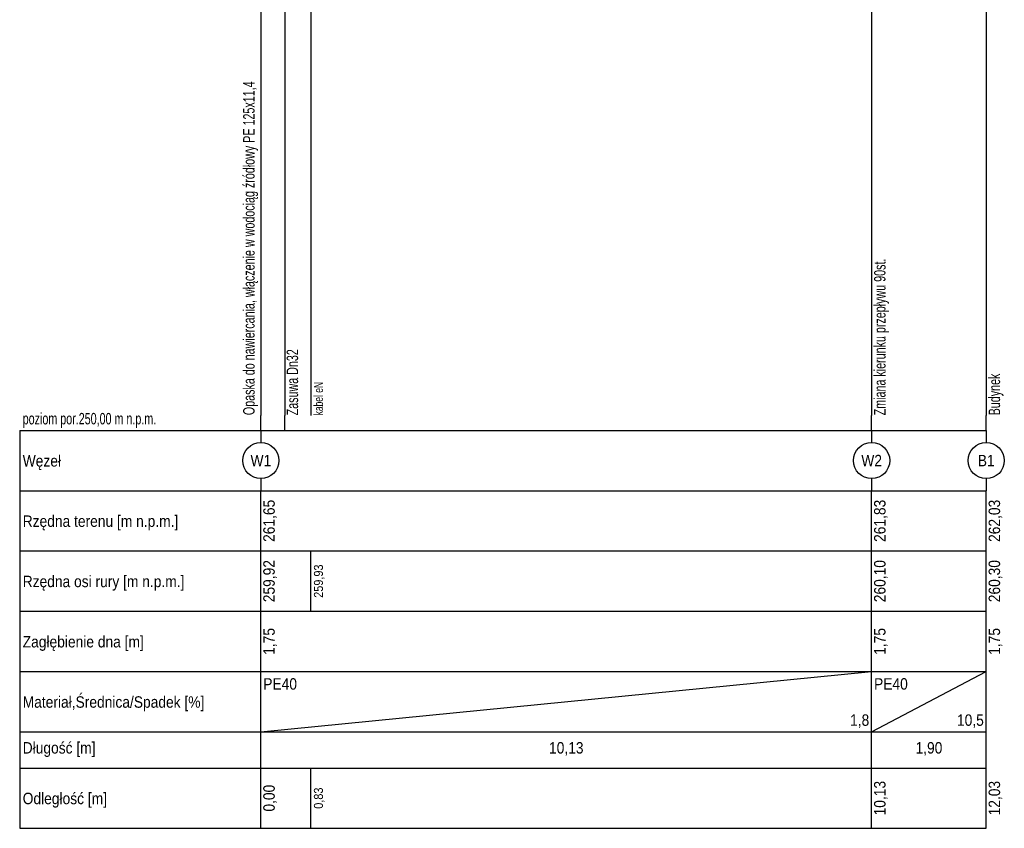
# Model space of a CAD drawing. Extents: x -34599 to 125690, y -105249 to 21518.
# Tile 2 of 64: x -1911 to 14419, y -41759 to -28346. Entities that reach past the tile are written whole.
import ezdxf
from ezdxf.enums import TextEntityAlignment as Align

# ---------------------------------------------------------------- set-up
doc = ezdxf.new("R2010")
doc.units = 0
doc.header["$MEASUREMENT"] = 0
doc.layers.get('0').update_dxf_attribs({"linetype": 'CONTINUOUS'})
doc.styles.get("Standard").update_dxf_attribs({"font": '-125'})

msp = doc.modelspace()

# ---------------------------------------------------------------- linework, layer by layer
at = {"color": 7}
for p, q in [((2918.923716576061, -24709.1749655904), (2918.923716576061, -34909.1759421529)), ((14118.9236555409, -25139.1759421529), (14118.9236555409, -34909.1759421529)), ((2488.923655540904, -25232.06518384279), (2488.923655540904, -34909.1759421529, 1)), ((12218.9236555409, -25339.17594215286), (12218.9236555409, -34909.1759421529)), ((2088.923655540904, -25509.17594215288), (2088.923655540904, -34909.1759421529)), ((2088.923655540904, -35159.1759421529), (2088.923655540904, -34909.1759421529)), ((2488.923655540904, -35159.1759421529), (2488.923655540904, -34909.1759421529, 1)), ((12218.9236555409, -35159.1759421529), (12218.9236555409, -34909.1759421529)), ((14118.9236555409, -35159.1759421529), (14118.9236555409, -34909.1759421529)), ((-1911.076344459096, -35159.1759421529), (2088.923655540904, -35159.1759421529)), ((-1911.076344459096, -35159.1759421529), (-1911.076344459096, -41759.17632362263)), ((2088.923655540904, -35159.1759421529), (2088.923655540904, -35359.1759421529)), ((2088.923655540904, -35159.1759421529), (14118.9236555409, -35159.1759421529)), ((12218.9236555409, -35159.1759421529), (12218.9236555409, -35359.1759421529)), ((14118.9236555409, -35159.1759421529), (14118.9236555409, -35359.1759421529)), ((2088.923655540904, -35959.1759421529), (2088.923655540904, -36159.1759421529)), ((12218.9236555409, -35959.1759421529), (12218.9236555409, -36159.1759421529)), ((14118.9236555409, -35959.1759421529), (14118.9236555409, -36159.1759421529)), ((-1911.076344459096, -36159.1759421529), (2088.923655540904, -36159.1759421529)), ((2088.923655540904, -37159.1759421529), (2088.923655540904, -36159.1759421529)), ((2088.923655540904, -36159.1759421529), (14118.9236555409, -36159.1759421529)), ((12218.9236555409, -37159.1759421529), (12218.9236555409, -36159.1759421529)), ((14118.9236555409, -37159.1759421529), (14118.9236555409, -36159.1759421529)), ((-1911.076344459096, -37159.1759421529), (2088.923655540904, -37159.1759421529)), ((2088.923655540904, -38159.1759421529), (2088.923655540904, -37159.1759421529)), ((2088.923655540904, -37159.1759421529), (14118.9236555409, -37159.1759421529)), ((2918.923655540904, -38159.1759421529), (2918.923655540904, -37159.1759421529)), ((12218.9236555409, -38159.1759421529), (12218.9236555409, -37159.1759421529)), ((14118.9236555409, -38159.1759421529), (14118.9236555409, -37159.1759421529)), ((-1911.076344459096, -38159.1759421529), (2088.923655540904, -38159.1759421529)), ((2088.923655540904, -39159.1759421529), (2088.923655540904, -38159.1759421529)), ((2088.923655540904, -38159.1759421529), (14118.9236555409, -38159.1759421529)), ((12218.9236555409, -39159.1759421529), (12218.9236555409, -38159.1759421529)), ((14118.9236555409, -39159.1759421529), (14118.9236555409, -38159.1759421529)), ((-1911.076344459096, -39159.1759421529), (2088.923655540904, -39159.1759421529)), ((2088.923655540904, -40159.1759421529), (12218.9236555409, -39159.1759421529)), ((2088.923655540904, -40159.1759421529), (2088.923655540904, -39159.1759421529)), ((2088.923655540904, -39159.1759421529), (14118.9236555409, -39159.1759421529)), ((12218.9236555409, -40159.1759421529), (14118.9236555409, -39159.1759421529)), ((12218.9236555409, -40159.1759421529), (12218.9236555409, -39159.1759421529)), ((14118.9236555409, -40159.1759421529), (14118.9236555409, -39159.1759421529)), ((-1911.076344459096, -40159.1759421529), (2088.923655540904, -40159.1759421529)), ((2088.923655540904, -40759.17596599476), (2088.923655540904, -40159.1759421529)), ((2088.923655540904, -40159.1759421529), (14118.9236555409, -40159.1759421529)), ((12218.9236555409, -40759.17596599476), (12218.9236555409, -40159.1759421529)), ((14118.9236555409, -40759.17596599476), (14118.9236555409, -40159.1759421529)), ((-1911.076344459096, -40759.1759421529), (2088.923655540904, -40759.1759421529)), ((2088.923655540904, -40759.1759421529), (14118.9236555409, -40759.1759421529)), ((2088.923655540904, -41759.17632362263), (2088.923655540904, -40759.17632362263)), ((2918.923655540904, -41759.17632362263), (2918.923655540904, -40759.17632362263)), ((12218.9236555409, -41759.17632362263), (12218.9236555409, -40759.17632362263)), ((14118.9236555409, -41759.17632362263), (14118.9236555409, -40759.17632362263)), ((-1911.076344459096, -41759.1759421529), (2088.923655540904, -41759.1759421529)), ((2088.923655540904, -41759.1759421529), (14118.9236555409, -41759.1759421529))]:
    msp.add_line(p, q, dxfattribs=at)
for centre in [(2088.923655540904, -35659.1759421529), (12218.9236555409, -35659.1759421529), (14118.9236555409, -35659.1759421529)]:
    msp.add_circle(centre, 300, dxfattribs=at)

# ---------------------------------------------------------------- texts
at = {"color": 7, "width": 0.7}
for s, height, p in [('Opaska do nawiercania, włączenie w wodociąg źródłowy PE 125x11,4', 190, (1984.858275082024, -34905.90990167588)), ('Zmiana kierunku przepływu 90st.', 190, (12448.9236555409, -34909.1759421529)), ('Zasuwa Dn32', 190, (2706.411181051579, -34909.1759421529, 1)), ('Budynek ', 190, (14348.9236555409, -34909.1759421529)), ('kabel eN', 150, (3118.923716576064, -34909.1759421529))]:
    msp.add_text(s, height=height, rotation=90, dxfattribs=at).set_placement(p)
at = {"color": 7}
for s, width, p in [('poziom por.250,00 m n.p.m.', 0.7, (-1861.076344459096, -35059.1759421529)), ('Węzeł', 0.9, (-1861.076344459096, -35759.1759421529)), ('Rzędna terenu [m n.p.m.]', 0.9, (-1861.076344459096, -36759.1759421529)), ('Rzędna osi rury [m n.p.m.]', 0.9, (-1861.076344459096, -37759.1759421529)), ('Zagłębienie dna [m]', 0.9, (-1861.076344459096, -38759.1759421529)), ('PE40', 0.9, (2128.923655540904, -39459.1759421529)), ('PE40', 0.9, (12258.9236555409, -39459.1759421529)), ('Materiał,Średnica/Spadek [%]', 0.9, (-1861.076344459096, -39759.1759421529)), ('Długość [m]', 0.9, (-1861.076344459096, -40519.17595645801)), ('Odległość [m]', 0.9, (-1861.076344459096, -41359.17632362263))]:
    msp.add_text(s, height=190, dxfattribs=dict(at, width=width)).set_placement(p)
at = {"color": 7, "width": 0.9}
for s, p in [('W1', (2088.923655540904, -35754.1759421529)), ('W2', (12218.9236555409, -35754.1759421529)), ('B1', (14118.9236555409, -35754.1759421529)), ('10,13', (7153.923655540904, -40519.17595645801)), ('1,90', (13168.9236555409, -40519.17595645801))]:
    msp.add_text(s, height=190, dxfattribs=at).set_placement(p, align=Align.CENTER)
for s, height, p in [('261,65', 190, (2318.923655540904, -36659.1759421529)), ('261,83', 190, (12448.9236555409, -36659.1759421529)), ('262,03', 190, (14348.9236555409, -36659.1759421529)), ('259,92', 190, (2318.923655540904, -37659.1759421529)), ('259,93', 150, (3118.923655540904, -37659.1759421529)), ('260,10', 190, (12448.9236555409, -37659.1759421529)), ('260,30', 190, (14348.9236555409, -37659.1759421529)), ('1,75', 190, (2318.923655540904, -38659.1759421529)), ('1,75', 190, (12448.9236555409, -38659.1759421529)), ('1,75', 190, (14348.9236555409, -38659.1759421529)), ('10,13', 190, (12448.9236555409, -41259.17632362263)), ('12,03', 190, (14348.9236555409, -41259.17632362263)), ('0,00', 190, (2318.923655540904, -41259.17632362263)), ('0,83', 150, (3118.923655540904, -41259.17632362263))]:
    msp.add_text(s, height=height, rotation=90, dxfattribs=at).set_placement(p, align=Align.CENTER)
for s, p in [(' 1,8', (12178.9236555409, -40059.1759421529)), (' 10,5', (14078.9236555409, -40059.1759421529))]:
    msp.add_text(s, height=190, dxfattribs=at).set_placement(p, align=Align.RIGHT)

doc.saveas('drawing.dxf')
